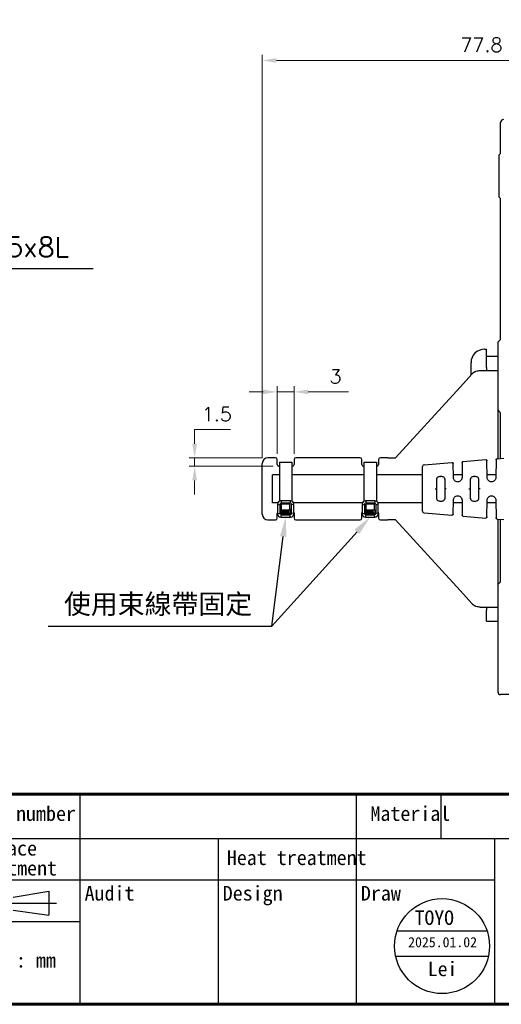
# Model space of a CAD drawing. Header units: millimetres. Extents: x 0 to 7391, y -1386 to 1502.
# Tile 104 of 127: x 6676 to 6761, y 652 to 826. Entities that reach past the tile are written whole.
import ezdxf
from ezdxf.enums import TextEntityAlignment as Align

# ---------------------------------------------------------------- set-up
doc = ezdxf.new("R2010")
doc.units = ezdxf.units.MM
doc.header["$LTSCALE"] = 0.5
doc.layers.add('AM_5', color=3, linetype='Continuous', lineweight=25)
doc.layers.add('可見 (ISO)', color=7, linetype='Continuous', lineweight=25)
doc.layers.add('BORDER', color=7, linetype='Continuous')
doc.layers.add('圖框', color=7, linetype='Continuous')
doc.styles.get("Standard").update_dxf_attribs({"font": 'arial.ttf'})
doc.styles.add('尺寸標註', font='romans.shx', dxfattribs={"bigfont": 'CHINESET.SHX'})
doc.styles.add('標題欄', font='txt')
doc.dimstyles.new('CNS1$0', dxfattribs={"dimtxt": 2.5, "dimasz": 2.5, "dimexe": 1, "dimexo": 1, "dimgap": 1.5, "dimtad": 1, "dimtoh": 1, "dimdec": 1, "dimdsep": 46, "dimtxsty": '尺寸標註', "dimcen": 0, "dimclrd": 2, "dimclre": 2, "dimclrt": 1, "dimadec": 0, "dimazin": 2, "dimtp": 0.1, "dimtm": 0.1, "dimtfac": 0.71, "dimtdec": 1, "dimtmove": 0, "dimatfit": 0, "dimfxl": 0, "dimlwd": 13, "dimlwe": 13, "dimarcsym": 0})

# ---------------------------------------------------------------- blocks, each defined once
blk = doc.blocks.new('A4-英文圖框-橫式')
at = {"layer": 'BORDER', "color": 123, "linetype": 'Continuous', "lineweight": 60, "ltscale": 25.4}
blk.add_line((2151.7, -57.78), (2549.79, -57.78), dxfattribs=at)
at = {"layer": 'BORDER', "color": 60, "linetype": 'Continuous', "ltscale": 25.4}
for p, q in [((2388.73, -65.63), (2388.73, -57.78)), ((2437.78, -65.63), (2437.78, -57.78)), ((2452.78, -65.63), (2452.78, -57.78)), ((2151.7, -65.63), (2549.79, -65.63)), ((2388.73, -95.06), (2388.73, -65.63)), ((2413.26, -95.06), (2413.26, -65.63)), ((2437.78, -95.06), (2437.78, -65.63)), ((2462.31, -95.06), (2462.31, -65.63)), ((2364.21, -72.99), (2462.31, -72.99)), ((2364.21, -80.35), (2388.73, -80.35)), ((2364.21, -95.06), (2549.79, -95.06))]:
    blk.add_line(p, q, dxfattribs=at)
at = {"layer": 'BORDER', "color": 7, "linetype": 'Continuous', "ltscale": 25.4}
for p, q in [((2376.83, -76.06), (2383.16, -74.99)), ((2383.16, -74.99), (2383.16, -79.24)), ((2376.83, -78.37), (2383.16, -79.24))]:
    blk.add_line(p, q, dxfattribs=at)
at = {"layer": 'BORDER', "color": 4, "linetype": 'Continuous', "ltscale": 25.4}
blk.add_line((2375.39, -77.12), (2384.51, -77.12), dxfattribs=at)
at = {"layer": 'BORDER', "color": 123, "linetype": 'Continuous', "lineweight": 60, "ltscale": 25.4}
blk.add_lwpolyline([(2151.7, 188.79), (2555.09, 188.79), (2555.09, -95.06), (2151.7, -95.06)], close=True, dxfattribs=at)
at = {"layer": '圖框', "style": '標題欄'}
for s, height, p in [('Part number', 2.6053, (2368.46, -59.91)), (' Material', 2.605, (2438.46, -59.91)), ('Surface', 2.605, (2368.64, -66.07)), ('Heat treatment', 2.6053, (2414.74, -67.75)), ('treatment', 2.605, (2368.64, -69.6)), ('Audit', 2.605, (2389.49, -74.05)), ('Design', 2.605, (2414.01, -74.05)), ('Draw', 2.605, (2438.54, -74.05)), ('Unit : mm', 2.605, (2368.45, -85.94))]:
    blk.add_text(s, height=height, dxfattribs=at).set_placement(p, align=Align.TOP_LEFT)
blk = doc.blocks.new('結束バンド-正')
h = blk.add_hatch()
h.set_pattern_fill('ANSI34', color=256, scale=0.01, angle=135)
h.set_pattern_definition([(180, (-455.40018, -1648.04103), (-1e-17, -0.1905), []), (180, (-455.43193, -1648.00928), (-1e-17, -0.1905), []), (180, (-455.46368, -1647.97753), (-1e-17, -0.1905), []), (180, (-455.49543, -1647.94578), (-1e-17, -0.1905), [])])
h.paths.add_polyline_path([(-0.51, -1.57), (-0.61, -2.24), (0.61, -2.24), (0.51, -1.57)])
for p, q in [((-1.11, 6.85), (1.1, 6.85)), ((1.1, 6.85), (1.1, -0.06)), ((0.84, 0), (-0.84, 0)), ((-0.84, 0), (-0.74, -0.4)), ((0.84, 0), (0.74, -0.4)), ((-1.44, -0.6), (-1.44, -2.27)), ((-1.44, -0.6), (-1.04, -0.7)), ((-0.74, -1.57), (-0.84, -1.57)), ((-0.74, -1.57), (-0.74, -0.6)), ((-0.61, -2.24), (-0.51, -1.57)), ((0.61, -2.24), (0.51, -1.57)), ((0.74, -1.57), (0.74, -0.6)), ((0.84, -1.57), (0.74, -1.57)), ((0.84, -1.57), (0.84, -2.17)), ((1.44, -0.6), (1.04, -0.7)), ((1.44, -2.27), (1.44, -0.6)), ((-1.44, -2.27), (-1.04, -2.17)), ((-0.84, -2.87), (-0.74, -2.47)), ((-0.84, -2.87), (0.84, -2.87)), ((0.84, -2.87), (0.74, -2.47)), ((1.44, -2.27), (1.04, -2.17))]:
    blk.add_line(p, q)
for points in [[(-1.11, 6.85), (-1.11, -0.06)], [(0.74, -0.6), (-0.74, -0.6)]]:
    blk.add_lwpolyline(points)
blk.add_lwpolyline([(-0.74, -2.47), (0.74, -2.47, 0.414214), (1.04, -2.17), (1.04, -0.7, 0.414214), (0.74, -0.4), (-0.74, -0.4, 0.414214), (-1.04, -0.7), (-1.04, -2.17, 0.414214)], format="xyb", close=True)
blk.add_lwpolyline([(-0.84, -1.57), (-0.84, -2.17, 0.414214), (-0.74, -2.27), (0.74, -2.27, 0.414214), (0.84, -2.17)], format="xyb")
blk.add_lwpolyline([(-0.81, -1.57), (0.81, -1.57), (0.81, -2.24), (-0.81, -2.24)], close=True)
for centre, start, end in [((-0.84, -0.6), 90, 180), ((0.84, -0.6), 0, 90), ((-0.84, -2.27), 180, 270), ((0.84, -2.27), 270, 0)]:
    blk.add_arc(centre, 0.6, start, end)
blk = doc.blocks.new('*D952')
at = {"layer": 'AM_5', "color": 2, "linetype": 'ByBlock', "lineweight": 13}
for p, q in [((6706.76, 751.09), (6706.76, 753.59)), ((6706.76, 753.59), (6713.14, 753.59)), ((6718.76, 748.59), (6705.76, 748.59)), ((6706.76, 747.09), (6706.76, 748.59)), ((6720.72, 747.09), (6705.76, 747.09)), ((6706.76, 744.59), (6706.76, 742.09))]:
    blk.add_line(p, q, dxfattribs=at)
at = {"layer": 'AM_5', "color": 2}
for points in [[(6706.34, 751.09), (6707.18, 751.09), (6706.76, 748.59)], [(6706.34, 744.59), (6707.18, 744.59), (6706.76, 747.09)]]:
    blk.add_solid(points, dxfattribs=at)
at = {"layer": 'Defpoints', "color": 0}
for p in [(6706.76, 748.59), (6719.76, 748.59), (6721.72, 747.09)]:
    blk.add_point(p, dxfattribs=at)
at = {"layer": 'AM_5', "color": 1, "insert": (6710.7, 756.34), "char_height": 2.5, "attachment_point": 5, "style": '尺寸標註'}
blk.add_mtext('1.5', dxfattribs=at)
blk = doc.blocks.new('*D953')
at = {"layer": 'AM_5', "color": 2, "linetype": 'ByBlock', "lineweight": 13}
for p, q in [((6718.92, 760.29), (6716.42, 760.29)), ((6721.42, 749.29), (6721.42, 761.29)), ((6721.42, 760.29), (6724.42, 760.29)), ((6724.42, 749.29), (6724.42, 761.29)), ((6726.92, 760.29), (6734.09, 760.29))]:
    blk.add_line(p, q, dxfattribs=at)
at = {"layer": 'AM_5', "color": 2}
for points in [[(6718.92, 760.71), (6718.92, 759.87), (6721.42, 760.29)], [(6726.92, 760.71), (6726.92, 759.87), (6724.42, 760.29)]]:
    blk.add_solid(points, dxfattribs=at)
at = {"layer": 'Defpoints', "color": 0}
for p in [(6724.42, 760.29), (6721.42, 748.29), (6724.42, 748.29)]:
    blk.add_point(p, dxfattribs=at)
at = {"layer": 'AM_5', "color": 1, "insert": (6731.76, 763.04), "char_height": 2.5, "attachment_point": 5, "style": '尺寸標註'}
blk.add_mtext('3', dxfattribs=at)
blk = doc.blocks.new('*D954')
at = {"layer": 'AM_5', "color": 2, "linetype": 'ByBlock', "lineweight": 13}
for p, q in [((6718.76, 748.59), (6718.76, 820.09)), ((6796.58, 770.09), (6796.58, 820.09)), ((6794.08, 819.09), (6721.26, 819.09))]:
    blk.add_line(p, q, dxfattribs=at)
at = {"layer": 'AM_5', "color": 2}
for points in [[(6721.26, 819.51), (6721.26, 818.68), (6718.76, 819.09)], [(6794.08, 819.51), (6794.08, 818.68), (6796.58, 819.09)]]:
    blk.add_solid(points, dxfattribs=at)
at = {"layer": 'Defpoints', "color": 0}
for p in [(6718.76, 819.09), (6796.58, 769.09), (6718.76, 747.59)]:
    blk.add_point(p, dxfattribs=at)
at = {"layer": 'AM_5', "color": 1, "insert": (6757.67, 821.84), "char_height": 2.5, "attachment_point": 5, "style": '尺寸標註'}
blk.add_mtext('77.8', dxfattribs=at)
blk = doc.blocks.new('*S930')
at = {"layer": 'AM_5'}
for p, q in [((663.08, -409.97), (651.73, -422.8)), ((717.6, -409.97), (663.08, -409.97))]:
    blk.add_line(p, q, dxfattribs=at)
at = {"layer": 'AM_5', "linetype": 'Continuous'}
blk.add_trace([(651.29, -422.41), (652.17, -423.19), (649.41, -425.42)], dxfattribs=at)
at = {"layer": 'AM_5', "color": 2, "insert": (666.58, -408.22), "char_height": 3.5, "attachment_point": 7}
blk.add_mtext('{\\fPMingLiU|b0|i0|c136|p18;半圓頭螺絲 \\Fromans|c0;2-M\\Fromans|c136;5\\Fromans|c0;x\\Fromans|c136;8\\Fromans|c0;L}', dxfattribs=at)
blk = doc.blocks.new('*S931')
at = {"layer": 'AM_5'}
for p, q in [((749.35, -473.32), (764.46, -456.58)), ((749.35, -473.32), (751.36, -457.45)), ((709.65, -473.32), (749.35, -473.32))]:
    blk.add_line(p, q, dxfattribs=at)
at = {"layer": 'AM_5', "linetype": 'Continuous'}
for points in [[(751.94, -457.52), (750.78, -457.38), (751.8, -453.98)], [(764.89, -456.97), (764.02, -456.19), (766.8, -453.98)]]:
    blk.add_trace(points, dxfattribs=at)
at = {"layer": 'AM_5', "color": 2, "insert": (745.85, -471.57), "char_height": 3.5, "attachment_point": 9}
blk.add_mtext('{\\fPMingLiU|b0|i0|c136|p18;使用束線帶固定}', dxfattribs=at)

msp = doc.modelspace()

# ---------------------------------------------------------------- linework, layer by layer
at = {"color": 1}
for p, q in [((6742.696, 664.661), (6758.666, 664.661)), ((6742.442, 660.2), (6758.92, 660.2))]:
    msp.add_line(p, q, dxfattribs=at)
msp.add_circle((6750.681, 661.968), 8.427, dxfattribs=at)
at = {"layer": '可見 (ISO)'}
for p, q in [((6761.076, 802.591), (6761.076, 808.091)), ((6761.076, 802.591), (6760.776, 802.291)), ((6760.776, 802.291), (6760.776, 794.891)), ((6760.776, 794.891), (6761.076, 794.591)), ((6761.076, 769.591), (6761.076, 794.591)), ((6761.076, 769.591), (6760.576, 769.091)), ((6760.576, 769.091), (6760.576, 766.591)), ((6758.196, 767.841), (6758.576, 767.841)), ((6758.576, 766.591), (6758.576, 767.841)), ((6755.826, 763.27), (6755.826, 765.471)), ((6758.576, 764.591), (6758.576, 766.591)), ((6760.576, 766.591), (6758.576, 766.591)), ((6760.576, 766.591), (6760.576, 764.591)), ((6755.981, 763.44), (6753.928, 761.192)), ((6757.458, 764.091), (6760.576, 764.091)), ((6758.576, 764.591), (6758.576, 764.091)), ((6760.576, 764.591), (6760.576, 764.091)), ((6760.576, 764.091), (6760.576, 748.453)), ((6753.244, 760.443), (6742.424, 748.591)), ((6753.928, 761.192), (6753.244, 760.443)), ((6760.576, 757.091), (6761.076, 756.591)), ((6761.076, 748.495), (6761.076, 756.591)), ((6721.124, 748.591), (6719.762, 748.591)), ((6721.424, 747.391), (6721.424, 748.291)), ((6724.424, 748.291), (6724.424, 747.391)), ((6736.124, 748.591), (6724.724, 748.591)), ((6736.424, 747.391), (6736.424, 748.291)), ((6739.424, 748.291), (6739.424, 747.391)), ((6741.056, 748.591), (6739.724, 748.591)), ((6741.056, 748.591), (6742.424, 748.591)), ((6747.49, 747.364), (6752.437, 747.776)), ((6754.259, 747.746), (6754.222, 745.081)), ((6754.442, 747.943), (6758.43, 748.275)), ((6758.688, 745.081), (6758.646, 748.078)), ((6760.266, 748.246), (6760.222, 745.081)), ((6760.449, 748.443), (6761.636, 748.541)), ((6718.762, 738.591), (6718.762, 747.591)), ((6721.818, 747.091), (6721.724, 747.091)), ((6724.124, 747.091), (6724.022, 747.091)), ((6736.818, 747.091), (6736.724, 747.091)), ((6739.124, 747.091), (6739.022, 747.091)), ((6747.215, 739.117), (6747.215, 747.065)), ((6752.688, 745.081), (6752.653, 747.579)), ((6720.576, 740.591), (6720.576, 745.591)), ((6721.818, 745.591), (6720.576, 745.591)), ((6736.818, 745.591), (6724.022, 745.591)), ((6747.215, 745.591), (6739.022, 745.591)), ((6750.418, 745.274), (6750.492, 745.274)), ((6754.229, 745.591), (6752.681, 745.591)), ((6753.472, 744.341), (6753.438, 744.341)), ((6756.41, 745.274), (6756.492, 745.274)), ((6760.229, 745.591), (6758.681, 745.591)), ((6759.472, 744.341), (6759.438, 744.341)), ((6749.462, 743.091), (6749.679, 743.091)), ((6749.679, 743.091), (6749.694, 743.091)), ((6751.232, 743.091), (6751.216, 743.091)), ((6751.416, 743.091), (6751.232, 743.091)), ((6755.674, 743.091), (6755.694, 743.091)), ((6757.237, 743.091), (6757.216, 743.091)), ((6757.42, 743.091), (6757.237, 743.091)), ((6750.418, 740.909), (6750.492, 740.909)), ((6752.653, 738.603), (6752.688, 741.102)), ((6753.438, 741.841), (6753.472, 741.841)), ((6754.222, 741.102), (6754.259, 738.436)), ((6756.418, 740.909), (6756.492, 740.909)), ((6758.646, 738.105), (6758.688, 741.102)), ((6759.438, 741.841), (6759.472, 741.841)), ((6760.222, 741.102), (6760.266, 737.937)), ((6721.534, 740.591), (6720.576, 740.591)), ((6736.534, 740.591), (6724.314, 740.591)), ((6747.215, 740.591), (6739.314, 740.591)), ((6754.229, 740.591), (6752.681, 740.591)), ((6760.229, 740.591), (6758.681, 740.591)), ((6719.762, 737.591), (6721.124, 737.591)), ((6721.424, 737.891), (6721.424, 738.791)), ((6724.424, 738.791), (6724.424, 737.891)), ((6724.724, 737.591), (6736.124, 737.591)), ((6736.424, 737.891), (6736.424, 738.791)), ((6739.424, 738.791), (6739.424, 737.891)), ((6739.724, 737.591), (6741.056, 737.591)), ((6742.424, 737.591), (6741.056, 737.591)), ((6742.424, 737.591), (6753.244, 725.74)), ((6747.49, 738.818), (6752.437, 738.407)), ((6754.442, 738.24), (6758.43, 737.908)), ((6760.449, 737.74), (6761.636, 737.641)), ((6760.576, 737.73), (6760.576, 722.091)), ((6761.076, 726.591), (6761.076, 737.688)), ((6753.244, 725.74), (6753.928, 724.991)), ((6753.928, 724.991), (6755.981, 722.743)), ((6761.076, 726.591), (6760.576, 726.091)), ((6757.458, 722.091), (6760.576, 722.091)), ((6758.576, 722.091), (6758.576, 721.591)), ((6758.576, 719.591), (6758.576, 721.591)), ((6760.576, 722.091), (6760.576, 721.591)), ((6760.576, 721.591), (6760.576, 719.591)), ((6758.576, 719.591), (6760.576, 719.591)), ((6760.576, 719.591), (6760.576, 707.091)), ((6796.076, 706.591), (6761.076, 706.591))]:
    msp.add_line(p, q, dxfattribs=at)
for centre, radius, start, end in [((6761.576, 808.091), 0.5, 90, 180), ((6758.196, 765.471), 2.37, 90, 180), ((6757.458, 762.091), 2, 116.17383, 137.60416), ((6719.762, 747.591), 1, 90, 180), ((6721.124, 748.291), 0.3, 0, 90), ((6724.724, 748.291), 0.3, 90, 180), ((6736.124, 748.291), 0.3, 0, 90), ((6739.724, 748.291), 0.3, 90, 180), ((6721.724, 747.391), 0.3, 180, 270), ((6724.124, 747.391), 0.3, 270, 0), ((6736.724, 747.391), 0.3, 180, 270), ((6739.124, 747.391), 0.3, 270, 0), ((6747.515, 747.065), 0.3, 94.7568, 180), ((6721.724, 738.791), 0.3, 141.69302, 180), ((6724.124, 738.791), 0.3, 0, 38.30698), ((6736.724, 738.791), 0.3, 141.69302, 180), ((6739.124, 738.791), 0.3, 0, 38.30698), ((6747.515, 739.117), 0.3, 180, 265.2432), ((6719.762, 738.591), 1, 180, 270), ((6721.124, 737.891), 0.3, 270, 0), ((6724.724, 737.891), 0.3, 180, 270), ((6736.124, 737.891), 0.3, 270, 0), ((6739.724, 737.891), 0.3, 180, 270), ((6757.458, 724.091), 2, 222.39584, 243.82617), ((6761.076, 707.091), 0.5, 180, 270)]:
    msp.add_arc(centre, radius, start, end, dxfattribs=at)
for centre, major_axis, ratio, start_param, end_param in [((6749.716, 743.092), (-0.035, 2.5), 0.0087257, 0.9088014, 1.5708108), ((6751.194, 743.092), (-0.035, -2.5), 0.0087257, 1.5707818, 2.2327913), ((6755.716, 743.091), (-0.044, 2.5), 0.0087242, 0.9086288, 1.570644), ((6757.194, 743.092), (-0.035, -2.5), 0.0087257, 1.5707818, 2.2327913), ((6749.716, 743.091), (0.035, 2.5), 0.0087257, 1.5707818, 2.2327913), ((6751.194, 743.091), (0.035, -2.5), 0.0087257, 0.9088014, 1.5708108), ((6755.716, 743.091), (0.035, 2.5), 0.0087257, 1.5707818, 2.2327913), ((6757.194, 743.091), (0.035, -2.5), 0.0087257, 0.9088014, 1.5708108)]:
    msp.add_ellipse(centre, major_axis=major_axis, ratio=ratio, start_param=start_param, end_param=end_param, dxfattribs=at)
for points, knots in [([(6756.576, 763.886), (6756.617, 763.907), (6756.659, 763.925), (6756.947, 764.043), (6757.213, 764.091), (6757.458, 764.091)], [0.214907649, 0.214907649, 0.214907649, 0.214907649, 0.227982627, 0.227982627, 0.303366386, 0.303366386, 0.303366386, 0.303366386]), ([(6752.437, 747.776), (6752.458, 747.778), (6752.48, 747.776), (6752.522, 747.766), (6752.542, 747.757), (6752.579, 747.734), (6752.595, 747.719), (6752.622, 747.685), (6752.633, 747.666), (6752.645, 747.635), (6752.648, 747.624), (6752.652, 747.602), (6752.653, 747.591), (6752.653, 747.579)], [0, 0, 0, 0, 0.006414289, 0.006414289, 0.012918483, 0.012918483, 0.019419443, 0.019419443, 0.02592052, 0.02592052, 0.029248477, 0.029248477, 0.032674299, 0.032674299, 0.032674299, 0.032674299]), ([(6754.259, 747.746), (6754.259, 747.754), (6754.26, 747.761), (6754.261, 747.775), (6754.263, 747.782), (6754.267, 747.803), (6754.272, 747.816), (6754.289, 747.853), (6754.306, 747.875), (6754.345, 747.91), (6754.369, 747.924), (6754.41, 747.938), (6754.426, 747.941), (6754.442, 747.943)], [0, 0, 0, 0, 0.002187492, 0.002187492, 0.004348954, 0.004348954, 0.008496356, 0.008496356, 0.016462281, 0.016462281, 0.024428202, 0.024428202, 0.029346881, 0.029346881, 0.029346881, 0.029346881]), ([(6758.43, 748.275), (6758.451, 748.276), (6758.473, 748.275), (6758.515, 748.264), (6758.535, 748.256), (6758.572, 748.233), (6758.588, 748.218), (6758.616, 748.184), (6758.626, 748.165), (6758.638, 748.134), (6758.641, 748.123), (6758.645, 748.101), (6758.646, 748.089), (6758.646, 748.078)], [0, 0, 0, 0, 0.006414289, 0.006414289, 0.012918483, 0.012918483, 0.019419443, 0.019419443, 0.02592052, 0.02592052, 0.029248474, 0.029248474, 0.032674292, 0.032674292, 0.032674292, 0.032674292]), ([(6760.266, 748.246), (6760.266, 748.253), (6760.267, 748.261), (6760.268, 748.275), (6760.27, 748.282), (6760.274, 748.303), (6760.279, 748.316), (6760.296, 748.352), (6760.313, 748.375), (6760.352, 748.41), (6760.376, 748.424), (6760.417, 748.438), (6760.433, 748.441), (6760.449, 748.443)], [0, 0, 0, 0, 0.002187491, 0.002187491, 0.004348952, 0.004348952, 0.008496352, 0.008496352, 0.016462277, 0.016462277, 0.024428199, 0.024428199, 0.029346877, 0.029346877, 0.029346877, 0.029346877]), ([(6750.418, 745.274), (6750.327, 745.274), (6750.231, 745.264), (6750.057, 745.223), (6749.979, 745.191), (6749.858, 745.115), (6749.802, 745.06), (6749.703, 744.906), (6749.676, 744.763), (6749.677, 744.628)], [0.57963504, 0.57963504, 0.57963504, 0.57963504, 0.60690528, 0.60690528, 0.63417553, 0.63417553, 0.66115743, 0.66115743, 0.71196607, 0.71196607, 0.71196607, 0.71196607]), ([(6751.233, 744.628), (6751.233, 744.762), (6751.207, 744.906), (6751.108, 745.06), (6751.053, 745.115), (6750.932, 745.191), (6750.854, 745.223), (6750.679, 745.264), (6750.583, 745.274), (6750.492, 745.274)], [0.44729914, 0.44729914, 0.44729914, 0.44729914, 0.49805114, 0.49805114, 0.52499224, 0.52499224, 0.55231364, 0.55231364, 0.57963504, 0.57963504, 0.57963504, 0.57963504]), ([(6753.438, 744.341), (6753.232, 744.341), (6753.036, 744.428), (6752.763, 744.711), (6752.691, 744.898), (6752.688, 745.081)], [0, 0, 0, 0, 0.5, 0.5, 1, 1, 1, 1]), ([(6754.222, 745.081), (6754.221, 744.991), (6754.202, 744.897), (6754.167, 744.809), (6754.131, 744.721), (6754.077, 744.637), (6754.008, 744.567), (6753.939, 744.497), (6753.855, 744.439), (6753.763, 744.4), (6753.671, 744.362), (6753.571, 744.341), (6753.472, 744.341)], [0, 0, 0, 0, 0.25, 0.25, 0.25, 0.5, 0.5, 0.5, 0.75, 0.75, 0.75, 1, 1, 1, 1]), ([(6756.41, 745.274), (6756.32, 745.274), (6756.224, 745.264), (6756.049, 745.223), (6755.971, 745.191), (6755.851, 745.115), (6755.795, 745.06), (6755.696, 744.906), (6755.671, 744.763), (6755.672, 744.628)], [0.57965845, 0.57965845, 0.57965845, 0.57965845, 0.60690808, 0.60690808, 0.63415772, 0.63415772, 0.66112017, 0.66112017, 0.71191188, 0.71191188, 0.71191188, 0.71191188]), ([(6757.233, 744.628), (6757.233, 744.762), (6757.207, 744.906), (6757.108, 745.06), (6757.053, 745.115), (6756.932, 745.191), (6756.854, 745.223), (6756.679, 745.264), (6756.583, 745.274), (6756.492, 745.274)], [0.44729914, 0.44729914, 0.44729914, 0.44729914, 0.49805114, 0.49805114, 0.52499224, 0.52499224, 0.55231364, 0.55231364, 0.57963504, 0.57963504, 0.57963504, 0.57963504]), ([(6759.438, 744.341), (6759.234, 744.341), (6759.039, 744.427), (6758.765, 744.707), (6758.691, 744.896), (6758.688, 745.081)], [0, 0, 0, 0, 0.5, 0.5, 1, 1, 1, 1]), ([(6760.222, 745.081), (6760.221, 744.989), (6760.202, 744.895), (6760.166, 744.807), (6760.129, 744.718), (6760.075, 744.635), (6760.006, 744.565), (6759.937, 744.495), (6759.853, 744.438), (6759.762, 744.4), (6759.67, 744.361), (6759.571, 744.341), (6759.472, 744.341)], [0, 0, 0, 0, 0.25, 0.25, 0.25, 0.5, 0.5, 0.5, 0.75, 0.75, 0.75, 1, 1, 1, 1]), ([(6755.458, 743.091), (6755.459, 743.091), (6755.471, 743.091), (6755.497, 743.091), (6755.507, 743.091), (6755.538, 743.091), (6755.558, 743.091), (6755.599, 743.091), (6755.619, 743.091), (6755.648, 743.091), (6755.658, 743.091), (6755.671, 743.091), (6755.674, 743.091), (6755.674, 743.091)], [0, 0, 0, 0, 0.0002916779, 0.0002916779, 0.0004756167, 0.0004756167, 0.0008656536, 0.0008656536, 0.0013387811, 0.0013387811, 0.0017364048, 0.0017364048, 0.0021021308, 0.0021021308, 0.0021021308, 0.0021021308]), ([(6749.677, 741.555), (6749.676, 741.42), (6749.703, 741.277), (6749.802, 741.123), (6749.858, 741.067), (6749.979, 740.991), (6750.057, 740.96), (6750.231, 740.919), (6750.327, 740.909), (6750.418, 740.909)], [1.02693899, 1.02693899, 1.02693899, 1.02693899, 1.07774763, 1.07774763, 1.10472953, 1.10472953, 1.13199978, 1.13199978, 1.15927002, 1.15927002, 1.15927002, 1.15927002]), ([(6750.492, 740.909), (6750.583, 740.909), (6750.679, 740.919), (6750.854, 740.96), (6750.932, 740.992), (6751.053, 741.068), (6751.108, 741.123), (6751.207, 741.277), (6751.233, 741.42), (6751.233, 741.555)], [0, 0, 0, 0, 0.0273214, 0.0273214, 0.0546428, 0.0546428, 0.08158389, 0.08158389, 0.13233589, 0.13233589, 0.13233589, 0.13233589]), ([(6752.688, 741.102), (6752.689, 741.193), (6752.708, 741.287), (6752.743, 741.374), (6752.779, 741.461), (6752.832, 741.544), (6752.9, 741.614), (6752.968, 741.684), (6753.051, 741.742), (6753.143, 741.781), (6753.236, 741.82), (6753.337, 741.841), (6753.438, 741.841)], [0, 0, 0, 0, 0.25, 0.25, 0.25, 0.5, 0.5, 0.5, 0.75, 0.75, 0.75, 1, 1, 1, 1]), ([(6753.472, 741.841), (6753.572, 741.841), (6753.672, 741.821), (6753.764, 741.782), (6753.856, 741.743), (6753.94, 741.686), (6754.009, 741.615), (6754.077, 741.545), (6754.131, 741.462), (6754.167, 741.373), (6754.203, 741.285), (6754.221, 741.192), (6754.222, 741.102)], [0, 0, 0, 0, 0.25, 0.25, 0.25, 0.5, 0.5, 0.5, 0.75, 0.75, 0.75, 1, 1, 1, 1]), ([(6755.677, 741.555), (6755.676, 741.42), (6755.703, 741.277), (6755.802, 741.123), (6755.858, 741.067), (6755.979, 740.991), (6756.057, 740.96), (6756.231, 740.919), (6756.327, 740.909), (6756.418, 740.909)], [1.02693899, 1.02693899, 1.02693899, 1.02693899, 1.07774763, 1.07774763, 1.10472953, 1.10472953, 1.13199978, 1.13199978, 1.15927002, 1.15927002, 1.15927002, 1.15927002]), ([(6756.492, 740.909), (6756.583, 740.909), (6756.679, 740.919), (6756.854, 740.96), (6756.932, 740.992), (6757.053, 741.068), (6757.108, 741.123), (6757.207, 741.277), (6757.233, 741.42), (6757.233, 741.555)], [0, 0, 0, 0, 0.0273214, 0.0273214, 0.0546428, 0.0546428, 0.08158389, 0.08158389, 0.13233589, 0.13233589, 0.13233589, 0.13233589]), ([(6758.688, 741.102), (6758.689, 741.195), (6758.708, 741.289), (6758.744, 741.377), (6758.78, 741.464), (6758.834, 741.547), (6758.902, 741.616), (6758.971, 741.686), (6759.054, 741.743), (6759.146, 741.782), (6759.237, 741.821), (6759.338, 741.841), (6759.438, 741.841)], [0, 0, 0, 0, 0.25, 0.25, 0.25, 0.5, 0.5, 0.5, 0.75, 0.75, 0.75, 1, 1, 1, 1]), ([(6759.472, 741.841), (6759.571, 741.841), (6759.671, 741.821), (6759.762, 741.783), (6759.854, 741.744), (6759.938, 741.687), (6760.007, 741.617), (6760.075, 741.547), (6760.13, 741.464), (6760.166, 741.376), (6760.202, 741.287), (6760.221, 741.193), (6760.222, 741.102)], [0, 0, 0, 0, 0.25, 0.25, 0.25, 0.5, 0.5, 0.5, 0.75, 0.75, 0.75, 1, 1, 1, 1]), ([(6752.653, 738.603), (6752.653, 738.591), (6752.652, 738.578), (6752.644, 738.54), (6752.633, 738.514), (6752.603, 738.471), (6752.583, 738.451), (6752.538, 738.423), (6752.512, 738.413), (6752.47, 738.406), (6752.453, 738.406), (6752.437, 738.407)], [0, 0, 0, 0, 0.003801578, 0.003801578, 0.011767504, 0.011767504, 0.019733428, 0.019733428, 0.027699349, 0.027699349, 0.032618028, 0.032618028, 0.032618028, 0.032618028]), ([(6754.442, 738.24), (6754.421, 738.242), (6754.4, 738.247), (6754.36, 738.264), (6754.341, 738.276), (6754.309, 738.305), (6754.295, 738.322), (6754.274, 738.36), (6754.266, 738.381), (6754.26, 738.414), (6754.259, 738.425), (6754.259, 738.436)], [0, 0, 0, 0, 0.006422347, 0.006422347, 0.012926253, 0.012926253, 0.019427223, 0.019427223, 0.0259283, 0.0259283, 0.029357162, 0.029357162, 0.029357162, 0.029357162]), ([(6758.646, 738.105), (6758.646, 738.092), (6758.645, 738.079), (6758.637, 738.041), (6758.626, 738.016), (6758.596, 737.972), (6758.576, 737.953), (6758.531, 737.924), (6758.505, 737.914), (6758.463, 737.907), (6758.446, 737.907), (6758.43, 737.908)], [0, 0, 0, 0, 0.003801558, 0.003801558, 0.011767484, 0.011767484, 0.019733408, 0.019733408, 0.02769933, 0.02769933, 0.032618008, 0.032618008, 0.032618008, 0.032618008]), ([(6760.449, 737.74), (6760.428, 737.742), (6760.407, 737.747), (6760.367, 737.764), (6760.348, 737.776), (6760.316, 737.805), (6760.302, 737.823), (6760.281, 737.86), (6760.273, 737.881), (6760.267, 737.914), (6760.266, 737.925), (6760.266, 737.937)], [0, 0, 0, 0, 0.006422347, 0.006422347, 0.012926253, 0.012926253, 0.019427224, 0.019427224, 0.0259283, 0.0259283, 0.029357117, 0.029357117, 0.029357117, 0.029357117]), ([(6757.458, 722.091), (6757.211, 722.091), (6756.943, 722.14), (6756.655, 722.259), (6756.615, 722.277), (6756.576, 722.296)], [0.323942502, 0.323942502, 0.323942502, 0.323942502, 0.399950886, 0.399950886, 0.4124508, 0.4124508, 0.4124508, 0.4124508])]:
    msp.add_open_spline(points, degree=3, knots=knots, dxfattribs=at)

# ---------------------------------------------------------------- block references
for name, p in [('A4-英文圖框-橫式', (4297.732, 746.703)), ('結束バンド-正', (6722.924, 740.962)), ('結束バンド-正', (6737.924, 740.962))]:
    msp.add_blockref(name, p)
at = {"layer": 'AM_5'}
for name in ['*S930', '*S931']:
    msp.add_blockref(name, (5971.124, 1192.07), dxfattribs=at)

# ---------------------------------------------------------------- texts
at = {"layer": '圖框', "color": 1, "style": '標題欄'}
msp.add_text('TOYO', height=2.5673, dxfattribs=at).set_placement((6745.814, 668.29), align=Align.TOP_LEFT)
for s, height, p in [('2025.01.02', 1.7971, (6750.778, 662.667)), ('Lei', 2.5673, (6750.768, 657.927))]:
    msp.add_text(s, height=height, dxfattribs=at).set_placement(p, align=Align.MIDDLE_CENTER)

# ---------------------------------------------------------------- dimensions: what is measured, and where the dimension line sits
at = {"layer": 'AM_5'}
for base, p1, p2, override, picture, middle in [((6718.762, 819.093), (6796.576, 769.091), (6718.762, 747.591), {"dimdec": 1, "dimarcsym": 1}, '*D954', (6757.669, 821.843)), ((6724.424, 760.291), (6721.424, 748.291), (6724.424, 748.291), {"dimdec": 1, "dimpost": '', "dimarcsym": 1}, '*D953', (6731.758, 763.041))]:
    dim = msp.add_linear_dim(base=base, p1=p1, p2=p2, dimstyle='CNS1$0', override=override, dxfattribs=at)
    dim.commit()
    dim.dimension.update_dxf_attribs({"geometry": picture, "text_midpoint": middle})
dim = msp.add_linear_dim(base=(6706.762, 748.591), p1=(6721.724, 747.091), p2=(6719.762, 748.591), angle=90, dimstyle='CNS1$0', override={"dimdec": 1, "dimarcsym": 1}, dxfattribs=at)
dim.commit()
dim.dimension.update_dxf_attribs({"geometry": '*D952', "text_midpoint": (6710.702, 756.341)})

doc.saveas('drawing.dxf')
